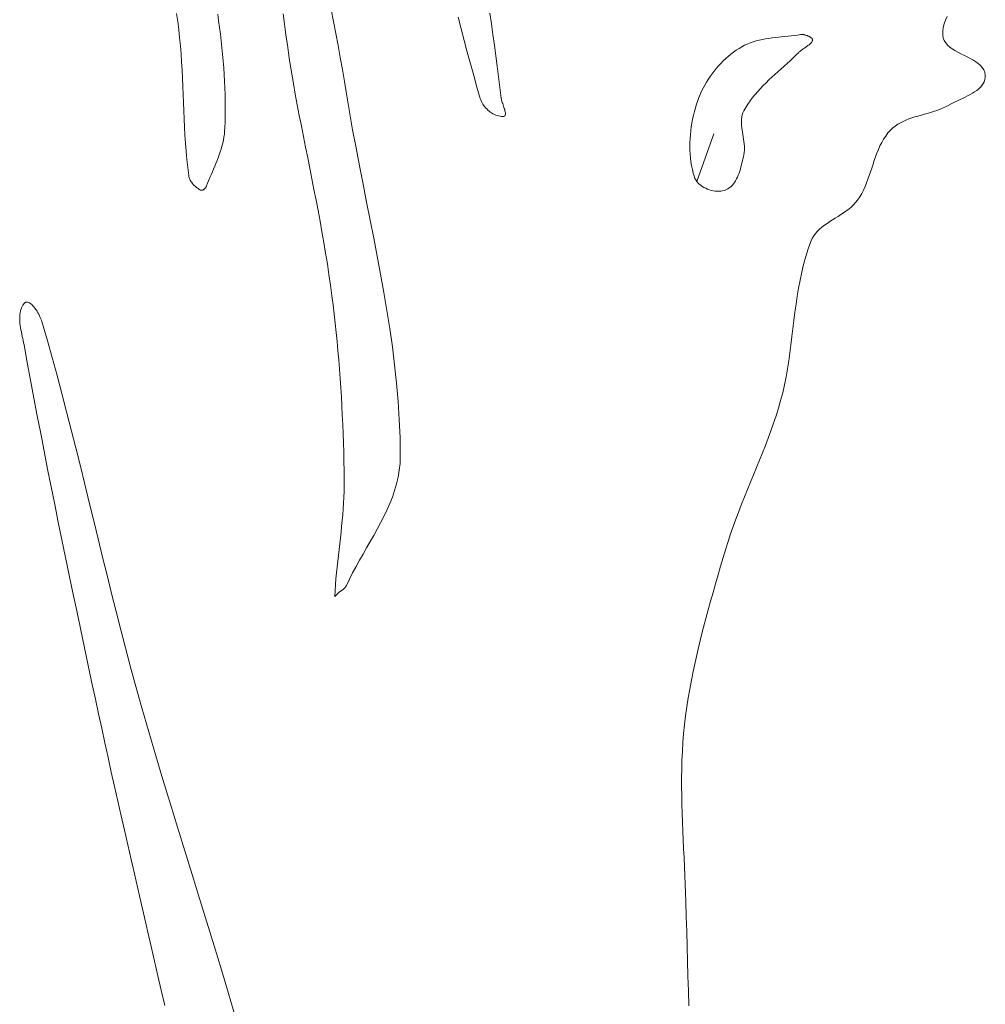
# Model space of a CAD drawing. Header units: inches. Extents: x -12 to 23, y -13.2 to 21.7.
# Tile 36 of 75: x 18.2 to 21.2, y -4.1 to -1. Entities that reach past the tile are written whole.
import ezdxf

# ---------------------------------------------------------------- set-up
doc = ezdxf.new("R2010")
doc.units = ezdxf.units.IN
doc.header["$MEASUREMENT"] = 0
doc.layers.get('0').update_dxf_attribs({"lineweight": 0})

msp = doc.modelspace()

# ---------------------------------------------------------------- linework, layer by layer
at = {"color": 30, "linetype": 'Continuous', "lineweight": 0, "true_color": 0xff7e00}
msp.add_line((20.2869, -1.5344), (20.3397, -1.3884), dxfattribs=at)
at = {"color": 7, "linetype": 'Continuous', "lineweight": 0, "flags": 128}
for points in [[(18.6858, -1.0179), (18.6895, -1.0425), (18.6927, -1.0673), (18.6954, -1.0921), (18.6978, -1.117), (18.6997, -1.1419), (18.7014, -1.1668), (18.7028, -1.1918), (18.7041, -1.2169), (18.7052, -1.2419), (18.7062, -1.267), (18.7072, -1.292), (18.7082, -1.3171), (18.7093, -1.3421), (18.7105, -1.3672), (18.7119, -1.3922), (18.7136, -1.4172), (18.7155, -1.4421), (18.7177, -1.467), (18.7204, -1.4918), (18.7235, -1.5166), (18.724, -1.5195), (18.7247, -1.5224), (18.7256, -1.5252), (18.7267, -1.5279), (18.728, -1.5306), (18.7294, -1.5332), (18.731, -1.5357), (18.7327, -1.5381), (18.7345, -1.5405), (18.7365, -1.5428), (18.7385, -1.545), (18.7406, -1.5471), (18.7428, -1.5491), (18.7451, -1.5511), (18.7474, -1.553), (18.7497, -1.5547), (18.7521, -1.5564), (18.7545, -1.5581), (18.7569, -1.5596), (18.7593, -1.561), (18.7603, -1.5615), (18.7613, -1.5618), (18.7624, -1.5619), (18.7634, -1.5618), (18.7645, -1.5617), (18.7656, -1.5613), (18.7668, -1.5609), (18.7679, -1.5603), (18.7689, -1.5596), (18.77, -1.5589), (18.7711, -1.558), (18.7721, -1.5571), (18.773, -1.5561), (18.774, -1.5551), (18.7748, -1.554), (18.7756, -1.5529), (18.7764, -1.5517), (18.777, -1.5506), (18.7776, -1.5494), (18.7781, -1.5483), (18.7816, -1.5397), (18.7851, -1.5311), (18.7888, -1.5225), (18.7925, -1.5138), (18.7962, -1.5052), (18.7998, -1.4965), (18.8035, -1.4878), (18.8071, -1.4791), (18.8105, -1.4703), (18.8139, -1.4616), (18.8171, -1.4527), (18.8201, -1.4439), (18.823, -1.4349), (18.8255, -1.426), (18.8279, -1.4169), (18.8299, -1.4078), (18.8316, -1.3987), (18.833, -1.3895), (18.834, -1.3802), (18.8346, -1.3708), (18.8353, -1.3501), (18.8357, -1.3294), (18.8358, -1.3087), (18.8357, -1.288), (18.8353, -1.2673), (18.8346, -1.2466), (18.8337, -1.2259), (18.8325, -1.2052), (18.8311, -1.1845), (18.8295, -1.1639), (18.8277, -1.1432), (18.8256, -1.1226), (18.8233, -1.102), (18.8209, -1.0814), (18.8182, -1.0608), (18.8154, -1.0403), (18.8125, -1.0199)], [(19.0138, -1.0187), (19.0171, -1.0427), (19.0204, -1.0666), (19.0237, -1.0905), (19.027, -1.1144), (19.0304, -1.1383), (19.0339, -1.1622), (19.0375, -1.186), (19.0414, -1.2097), (19.0455, -1.2334), (19.0514, -1.2661), (19.0575, -1.2987), (19.0637, -1.3313), (19.0701, -1.3639), (19.0765, -1.3964), (19.083, -1.429), (19.0895, -1.4615), (19.096, -1.4941), (19.1024, -1.5266), (19.1088, -1.5592), (19.1152, -1.5917), (19.1214, -1.6243), (19.1275, -1.6569), (19.1334, -1.6896), (19.1392, -1.7223), (19.1447, -1.755), (19.15, -1.7878), (19.155, -1.8206), (19.1597, -1.8535), (19.1641, -1.8864), (19.1676, -1.9146), (19.171, -1.9427), (19.1741, -1.9709), (19.1771, -1.9991), (19.1799, -2.0274), (19.1825, -2.0556), (19.185, -2.0839), (19.1872, -2.1122), (19.1894, -2.1405), (19.1913, -2.1689), (19.1931, -2.1972), (19.1947, -2.2256), (19.1961, -2.254), (19.1974, -2.2824), (19.1985, -2.3108), (19.1995, -2.3392), (19.2003, -2.3676), (19.2009, -2.396), (19.2014, -2.4244), (19.2018, -2.4528), (19.2018, -2.4708), (19.2014, -2.4887), (19.2007, -2.5067), (19.1998, -2.5246), (19.1986, -2.5425), (19.1972, -2.5604), (19.1957, -2.5783), (19.1939, -2.5962), (19.1921, -2.6141), (19.1901, -2.632), (19.1881, -2.6499), (19.1861, -2.6677), (19.1841, -2.6856), (19.1821, -2.7035), (19.1802, -2.7214), (19.1783, -2.7393), (19.1766, -2.7572), (19.1751, -2.7751), (19.1737, -2.793), (19.1726, -2.811), (19.1726, -2.8116), (19.1727, -2.8119), (19.1729, -2.8121), (19.1732, -2.8121), (19.1735, -2.812), (19.1739, -2.8117), (19.1744, -2.8113), (19.1749, -2.8108), (19.1754, -2.8102), (19.176, -2.8095), (19.1766, -2.8088), (19.1773, -2.808), (19.1779, -2.8073), (19.1786, -2.8065), (19.1792, -2.8057), (19.1798, -2.8049), (19.1804, -2.8042), (19.181, -2.8036), (19.1815, -2.803), (19.182, -2.8025), (19.1834, -2.8013), (19.1848, -2.8001), (19.1862, -2.799), (19.1877, -2.7979), (19.1892, -2.7968), (19.1908, -2.7957), (19.1923, -2.7946), (19.1938, -2.7936), (19.1953, -2.7925), (19.1968, -2.7914), (19.1983, -2.7902), (19.1997, -2.7891), (19.2011, -2.7879), (19.2024, -2.7866), (19.2037, -2.7853), (19.2049, -2.7839), (19.206, -2.7825), (19.207, -2.781), (19.208, -2.7794), (19.2088, -2.7777), (19.2088, -2.7777), (19.2088, -2.7777), (19.2088, -2.7777), (19.2088, -2.7777), (19.2181, -2.7582), (19.2279, -2.7389), (19.2382, -2.7196), (19.2489, -2.7004), (19.2598, -2.6813), (19.2708, -2.6621), (19.2819, -2.6429), (19.2928, -2.6237), (19.3035, -2.6045), (19.314, -2.5851), (19.3239, -2.5656), (19.3333, -2.5459), (19.342, -2.5261), (19.35, -2.5061), (19.357, -2.4859), (19.363, -2.4654), (19.3679, -2.4446), (19.3715, -2.4235), (19.3738, -2.4022), (19.3745, -2.3804), (19.3738, -2.3239), (19.3715, -2.2676), (19.3679, -2.2113), (19.363, -2.1552), (19.357, -2.0992), (19.35, -2.0432), (19.3421, -1.9874), (19.3334, -1.9316), (19.324, -1.8759), (19.314, -1.8203), (19.3036, -1.7647), (19.2929, -1.7091), (19.2819, -1.6535), (19.2709, -1.598), (19.2598, -1.5425), (19.2489, -1.487), (19.2383, -1.4314), (19.2279, -1.3758), (19.2181, -1.3202), (19.2088, -1.2646), (19.2027, -1.2275), (19.1964, -1.1905), (19.1899, -1.1535), (19.1831, -1.1165), (19.1762, -1.0796), (19.1692, -1.0427), (19.1621, -1.0058)], [(19.5526, -1.0291), (19.5617, -1.0651), (19.5711, -1.101), (19.5806, -1.1368), (19.5904, -1.1726), (19.6003, -1.2084), (19.6104, -1.244), (19.6207, -1.2796), (19.6222, -1.2838), (19.6239, -1.2881), (19.626, -1.2922), (19.6283, -1.2963), (19.631, -1.3002), (19.6339, -1.3041), (19.637, -1.3078), (19.6403, -1.3114), (19.6439, -1.3147), (19.6476, -1.3179), (19.6515, -1.3209), (19.6555, -1.3236), (19.6597, -1.3261), (19.6639, -1.3283), (19.6683, -1.3302), (19.6727, -1.3317), (19.6771, -1.333), (19.6816, -1.3339), (19.686, -1.3344), (19.6905, -1.3345), (19.693, -1.3342), (19.6949, -1.3334), (19.6964, -1.3321), (19.6973, -1.3304), (19.6979, -1.3283), (19.698, -1.3258), (19.6978, -1.3231), (19.6974, -1.3201), (19.6966, -1.3168), (19.6957, -1.3134), (19.6946, -1.3099), (19.6934, -1.3062), (19.6922, -1.3025), (19.6909, -1.2988), (19.6896, -1.2951), (19.6884, -1.2915), (19.6873, -1.288), (19.6864, -1.2846), (19.6857, -1.2815), (19.6852, -1.2785), (19.6852, -1.2785), (19.6852, -1.2785), (19.6852, -1.2785), (19.6852, -1.2785), (19.6812, -1.2458), (19.677, -1.213), (19.6727, -1.1803), (19.6684, -1.1476), (19.6639, -1.1149), (19.6594, -1.0822), (19.6549, -1.0495), (19.6504, -1.0168)], [(18.8673, -4.1076), (18.8459, -4.0341), (18.8241, -3.9607), (18.802, -3.8874), (18.7796, -3.8142), (18.757, -3.7411), (18.7343, -3.6679), (18.7116, -3.5948), (18.6889, -3.5216), (18.6664, -3.4484), (18.6441, -3.3752), (18.6221, -3.3019), (18.6005, -3.2284), (18.5794, -3.1549), (18.5588, -3.0812), (18.5437, -3.0256), (18.529, -2.9699), (18.5145, -2.9141), (18.5002, -2.8583), (18.4862, -2.8024), (18.4723, -2.7465), (18.4585, -2.6905), (18.4448, -2.6346), (18.4311, -2.5786), (18.4174, -2.5226), (18.4037, -2.4666), (18.3899, -2.4107), (18.3759, -2.3548), (18.3618, -2.2989), (18.3475, -2.2431), (18.3329, -2.1874), (18.3181, -2.1317), (18.3029, -2.0762), (18.2874, -2.0207), (18.2714, -1.9654), (18.2701, -1.9614), (18.2685, -1.9572), (18.2666, -1.9528), (18.2644, -1.9481), (18.262, -1.9434), (18.2593, -1.9386), (18.2565, -1.9339), (18.2535, -1.9293), (18.2503, -1.925), (18.2471, -1.9208), (18.2438, -1.9171), (18.2405, -1.9137), (18.2372, -1.9108), (18.2339, -1.9085), (18.2307, -1.9068), (18.2275, -1.9058), (18.2245, -1.9056), (18.2216, -1.9063), (18.219, -1.9078), (18.2165, -1.9104), (18.2129, -1.9156), (18.21, -1.921), (18.2077, -1.9266), (18.2059, -1.9325), (18.2046, -1.9385), (18.2037, -1.9447), (18.2033, -1.9511), (18.2032, -1.9576), (18.2035, -1.9641), (18.204, -1.9708), (18.2048, -1.9775), (18.2058, -1.9843), (18.207, -1.991), (18.2083, -1.9978), (18.2097, -2.0046), (18.2111, -2.0113), (18.2126, -2.0179), (18.214, -2.0245), (18.2153, -2.0309), (18.2165, -2.0372), (18.2264, -2.0919), (18.2366, -2.1466), (18.2468, -2.2013), (18.2572, -2.2559), (18.2678, -2.3105), (18.2784, -2.3651), (18.2892, -2.4197), (18.3001, -2.4742), (18.3111, -2.5287), (18.3221, -2.5833), (18.3333, -2.6377), (18.3445, -2.6922), (18.3558, -2.7467), (18.3672, -2.8011), (18.3786, -2.8556), (18.3901, -2.91), (18.4016, -2.9644), (18.4131, -3.0188), (18.4247, -3.0732), (18.4363, -3.1276), (18.4459, -3.1726), (18.4556, -3.2175), (18.4653, -3.2623), (18.4752, -3.3072), (18.4851, -3.3521), (18.4951, -3.3969), (18.5052, -3.4417), (18.5153, -3.4865), (18.5255, -3.5313), (18.5357, -3.5761), (18.5459, -3.6209), (18.5562, -3.6656), (18.5666, -3.7104), (18.5769, -3.7552), (18.5873, -3.7999), (18.5976, -3.8447), (18.608, -3.8894), (18.6184, -3.9342), (18.6288, -3.9789), (18.6391, -4.0237), (18.6499, -4.0702)]]:
    msp.add_lwpolyline(points, dxfattribs=at)
at = {"color": 7, "linetype": 'Continuous', "lineweight": 0}
msp.add_lwpolyline([(21.0572, -1.0272), (21.0521, -1.0382), (21.0481, -1.0495), (21.0452, -1.061), (21.0437, -1.0728), (21.0438, -1.0849), (21.0452, -1.0935), (21.0483, -1.1012), (21.0528, -1.1083), (21.0585, -1.1149), (21.0653, -1.1209), (21.0729, -1.1264), (21.0813, -1.1317), (21.0903, -1.1367), (21.0996, -1.1415), (21.109, -1.1462), (21.1185, -1.151), (21.1278, -1.1558), (21.1367, -1.1608), (21.1452, -1.166), (21.1529, -1.1716), (21.1597, -1.1776), (21.1655, -1.1841), (21.1701, -1.1912), (21.1732, -1.199), (21.1748, -1.2075), (21.1748, -1.2146), (21.1737, -1.2213), (21.1715, -1.2276), (21.1685, -1.2336), (21.1645, -1.2392), (21.1598, -1.2445), (21.1545, -1.2495), (21.1485, -1.2543), (21.142, -1.2588), (21.1351, -1.2631), (21.1278, -1.2672), (21.1203, -1.2712), (21.1126, -1.275), (21.1048, -1.2788), (21.0969, -1.2824), (21.0892, -1.286), (21.0816, -1.2896), (21.0743, -1.2932), (21.0673, -1.2968), (21.0607, -1.3005), (21.0521, -1.3051), (21.0434, -1.3092), (21.0343, -1.3129), (21.0251, -1.3163), (21.0157, -1.3194), (21.0062, -1.3223), (20.9966, -1.3251), (20.9869, -1.3278), (20.9773, -1.3305), (20.9677, -1.3332), (20.9582, -1.336), (20.9488, -1.339), (20.9396, -1.3422), (20.9306, -1.3457), (20.9218, -1.3496), (20.9133, -1.3539), (20.9052, -1.3587), (20.8974, -1.364), (20.8901, -1.3699), (20.8831, -1.3765), (20.8753, -1.3854), (20.8682, -1.3948), (20.8618, -1.4046), (20.856, -1.4148), (20.8506, -1.4254), (20.8458, -1.4362), (20.8413, -1.4473), (20.837, -1.4586), (20.833, -1.4701), (20.8292, -1.4816), (20.8254, -1.4932), (20.8216, -1.5049), (20.8177, -1.5164), (20.8136, -1.5279), (20.8093, -1.5393), (20.8047, -1.5504), (20.7998, -1.5613), (20.7943, -1.5719), (20.7883, -1.5822), (20.7817, -1.5921), (20.7758, -1.5996), (20.7693, -1.6067), (20.7622, -1.6133), (20.7547, -1.6195), (20.7468, -1.6254), (20.7386, -1.6311), (20.7302, -1.6366), (20.7216, -1.642), (20.7131, -1.6473), (20.7045, -1.6526), (20.696, -1.658), (20.6878, -1.6635), (20.6798, -1.6691), (20.6721, -1.675), (20.6649, -1.6812), (20.6582, -1.6878), (20.652, -1.6948), (20.6466, -1.7023), (20.6419, -1.7103), (20.638, -1.7189), (20.6296, -1.7423), (20.6221, -1.766), (20.6155, -1.79), (20.6097, -1.8141), (20.6046, -1.8385), (20.6, -1.863), (20.596, -1.8876), (20.5923, -1.9124), (20.589, -1.9372), (20.5858, -1.9622), (20.5828, -1.9871), (20.5798, -2.0121), (20.5767, -2.037), (20.5734, -2.0619), (20.5699, -2.0868), (20.566, -2.1115), (20.5617, -2.1362), (20.5568, -2.1607), (20.5513, -2.185), (20.545, -2.2092), (20.5383, -2.2325), (20.531, -2.2558), (20.5233, -2.2788), (20.5152, -2.3018), (20.5068, -2.3246), (20.4981, -2.3473), (20.4892, -2.37), (20.4801, -2.3926), (20.4709, -2.4152), (20.4616, -2.4377), (20.4522, -2.4602), (20.4429, -2.4828), (20.4337, -2.5054), (20.4246, -2.528), (20.4158, -2.5507), (20.4071, -2.5734), (20.3988, -2.5963), (20.3907, -2.6193), (20.3831, -2.6424), (20.376, -2.6656), (20.3681, -2.6923), (20.3602, -2.719), (20.3523, -2.7457), (20.3445, -2.7724), (20.3369, -2.7992), (20.3293, -2.826), (20.3218, -2.8529), (20.3146, -2.8798), (20.3075, -2.9067), (20.3006, -2.9337), (20.294, -2.9607), (20.2876, -2.9878), (20.2815, -3.015), (20.2758, -3.0422), (20.2703, -3.0694), (20.2653, -3.0967), (20.2606, -3.1241), (20.2563, -3.1516), (20.2525, -3.1791), (20.2492, -3.2066), (20.2464, -3.2337), (20.2442, -3.2609), (20.2425, -3.288), (20.2413, -3.3152), (20.2406, -3.3425), (20.2402, -3.3697), (20.2402, -3.397), (20.2405, -3.4242), (20.2411, -3.4515), (20.2419, -3.4788), (20.2429, -3.5061), (20.244, -3.5335), (20.2452, -3.5608), (20.2465, -3.5881), (20.2479, -3.6154), (20.2492, -3.6427), (20.2504, -3.67), (20.2516, -3.6973), (20.2526, -3.7246), (20.2534, -3.7519), (20.2546, -3.7975), (20.2558, -3.8432), (20.2571, -3.8888), (20.2584, -3.9345), (20.2597, -3.9802), (20.2611, -4.0258), (20.2626, -4.0715)], dxfattribs=at)
at = {"color": 7, "linetype": 'Continuous', "lineweight": 0, "flags": 128}
msp.add_lwpolyline([(20.607, -1.0828), (20.5973, -1.0841), (20.5875, -1.0852), (20.5776, -1.0863), (20.5677, -1.0873), (20.5578, -1.0883), (20.5479, -1.0893), (20.5379, -1.0904), (20.528, -1.0915), (20.5181, -1.0928), (20.5083, -1.0942), (20.4985, -1.0958), (20.4888, -1.0977), (20.4793, -1.0998), (20.4698, -1.1022), (20.4605, -1.105), (20.4514, -1.1081), (20.4424, -1.1116), (20.4337, -1.1156), (20.4251, -1.1201), (20.4168, -1.1251), (20.4082, -1.1307), (20.3999, -1.1368), (20.3917, -1.1431), (20.3837, -1.1497), (20.3759, -1.1566), (20.3683, -1.1638), (20.3609, -1.1712), (20.3538, -1.1789), (20.3469, -1.1868), (20.3402, -1.195), (20.3339, -1.2033), (20.3277, -1.2119), (20.3219, -1.2206), (20.3164, -1.2295), (20.3112, -1.2386), (20.3063, -1.2478), (20.3017, -1.2571), (20.2974, -1.2665), (20.2935, -1.276), (20.29, -1.2857), (20.2863, -1.2968), (20.2828, -1.3082), (20.2796, -1.3197), (20.2768, -1.3313), (20.2742, -1.343), (20.2719, -1.3548), (20.27, -1.3667), (20.2684, -1.3787), (20.2671, -1.3907), (20.2662, -1.4027), (20.2657, -1.4147), (20.2656, -1.4267), (20.2658, -1.4387), (20.2665, -1.4506), (20.2675, -1.4625), (20.269, -1.4743), (20.2709, -1.486), (20.2733, -1.4975), (20.2761, -1.509), (20.2794, -1.5202), (20.2813, -1.5252), (20.2838, -1.5299), (20.2869, -1.5344), (20.2905, -1.5386), (20.2946, -1.5426), (20.299, -1.5463), (20.3038, -1.5498), (20.309, -1.5529), (20.3144, -1.5557), (20.32, -1.5582), (20.3257, -1.5603), (20.3316, -1.562), (20.3375, -1.5634), (20.3435, -1.5643), (20.3494, -1.5648), (20.3552, -1.5649), (20.3609, -1.5645), (20.3664, -1.5636), (20.3717, -1.5623), (20.3766, -1.5604), (20.382, -1.5577), (20.3869, -1.5545), (20.3914, -1.5508), (20.3956, -1.5467), (20.3995, -1.5422), (20.4031, -1.5373), (20.4063, -1.5322), (20.4093, -1.5267), (20.4121, -1.521), (20.4146, -1.5151), (20.4169, -1.509), (20.419, -1.5028), (20.421, -1.4965), (20.4227, -1.4901), (20.4244, -1.4837), (20.426, -1.4774), (20.4275, -1.471), (20.4289, -1.4647), (20.4302, -1.4586), (20.4316, -1.4526), (20.4328, -1.446), (20.4334, -1.4392), (20.4336, -1.4324), (20.4333, -1.4255), (20.4328, -1.4185), (20.4319, -1.4115), (20.4309, -1.4045), (20.4297, -1.3975), (20.4285, -1.3904), (20.4273, -1.3834), (20.4262, -1.3764), (20.4252, -1.3695), (20.4245, -1.3626), (20.424, -1.3558), (20.424, -1.3491), (20.4243, -1.3425), (20.4252, -1.336), (20.4267, -1.3296), (20.4288, -1.3234), (20.4316, -1.3174), (20.4377, -1.3067), (20.4442, -1.2963), (20.4512, -1.2863), (20.4585, -1.2765), (20.4663, -1.267), (20.4743, -1.2577), (20.4826, -1.2486), (20.4912, -1.2397), (20.5, -1.2309), (20.509, -1.2223), (20.5181, -1.2138), (20.5273, -1.2053), (20.5366, -1.197), (20.546, -1.1886), (20.5553, -1.1803), (20.5646, -1.1719), (20.5738, -1.1635), (20.5829, -1.155), (20.5919, -1.1464), (20.6006, -1.1377), (20.6024, -1.136), (20.6043, -1.1343), (20.6062, -1.1327), (20.6082, -1.1312), (20.6102, -1.1297), (20.6122, -1.1282), (20.6143, -1.1267), (20.6163, -1.1253), (20.6184, -1.1239), (20.6205, -1.1225), (20.6226, -1.1211), (20.6247, -1.1196), (20.6267, -1.1182), (20.6288, -1.1167), (20.6308, -1.1152), (20.6327, -1.1137), (20.6346, -1.1121), (20.6365, -1.1104), (20.6383, -1.1086), (20.64, -1.1068), (20.6404, -1.1063), (20.6408, -1.1057), (20.6412, -1.1051), (20.6415, -1.1045), (20.6418, -1.1038), (20.6421, -1.103), (20.6423, -1.1023), (20.6425, -1.1015), (20.6426, -1.1007), (20.6427, -1.1), (20.6427, -1.0992), (20.6427, -1.0985), (20.6427, -1.0977), (20.6425, -1.097), (20.6424, -1.0963), (20.6421, -1.0957), (20.6418, -1.0951), (20.6415, -1.0945), (20.641, -1.094), (20.6405, -1.0936), (20.6391, -1.0926), (20.6376, -1.0916), (20.6361, -1.0906), (20.6345, -1.0897), (20.6329, -1.0888), (20.6313, -1.0879), (20.6296, -1.0871), (20.628, -1.0864), (20.6263, -1.0857), (20.6245, -1.085), (20.6228, -1.0844), (20.6211, -1.0839), (20.6193, -1.0835), (20.6176, -1.0831), (20.6158, -1.0828), (20.614, -1.0826), (20.6123, -1.0825), (20.6105, -1.0825), (20.6087, -1.0826), (20.607, -1.0828), (20.607, -1.0828), (20.607, -1.0828), (20.607, -1.0828)], close=True, dxfattribs=at)

doc.saveas('drawing.dxf')
